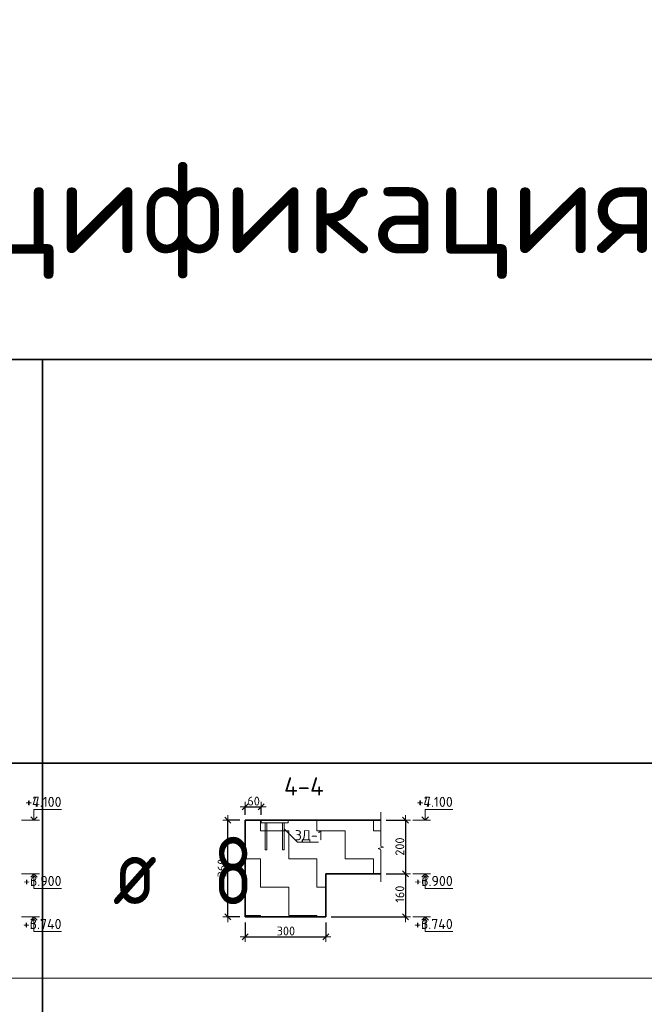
# Model space of a CAD drawing. Header units: metres. Extents: x -38 to 99, y -15 to 21.
# Tile 86 of 88: x 75.34 to 77.66, y 12.37 to 16.04. Entities that reach past the tile are written whole.
import ezdxf

# ---------------------------------------------------------------- set-up
doc = ezdxf.new("R2010")
doc.units = ezdxf.units.M
doc.header["$PDMODE"] = 65
for name, color, linetype, lineweight in [('XR$3$Перекрытие_ Сборный элемент', 7, 'Continuous', 35), ('XR$3$Размерная линия_ общее', 7, 'Continuous', 13), ('XR$3$Текст_ общее_1', 7, 'Continuous', 13), ('XR$5$Перекрытие_ Сборный элемент', 7, 'Continuous', 35), ('XR$5$Размерная линия_ общее', 7, 'Continuous', 13), ('XR$5$Текст_ общее_1', 7, 'Continuous', 13)]:
    doc.layers.add(name, color=color, linetype=linetype, lineweight=lineweight)
doc.styles.add('ISOCPEUR', font='txt')
doc.dimstyles.new('DIMSTYLE_11', dxfattribs={"dimtxt": 0.033, "dimasz": 0.0375, "dimexe": 0, "dimexo": 0, "dimgap": 0.0165, "dimtad": 2, "dimdec": 0, "dimlfac": 1000, "dimrnd": 1, "dimzin": 12, "dimdsep": 46, "dimtxsty": 'ISOCPEUR', "dimblk1": 'ALL_ML_STRICH', "dimblk2": 'ALL_ML_STRICH', "dimsah": 1, "dimcen": 0, "dimclrd": 7, "dimclre": 256, "dimclrt": 7, "dimadec": 0, "dimazin": 0, "dimtfac": 1, "dimtdec": 0, "dimtix": 1, "dimtmove": 2, "dimatfit": 3, "dimfxl": 0, "dimtvp": 1.2, "dimtzin": 0, "dimlwd": 0, "dimlwe": -3, "dimarcsym": 0})
doc.dimstyles.new('DIMSTYLE_8', dxfattribs={"dimtxt": 0.033, "dimasz": 0.0375, "dimexe": 0, "dimexo": 0, "dimgap": 0.0165, "dimtad": 2, "dimdec": 0, "dimlfac": 1000, "dimrnd": 1, "dimzin": 12, "dimdsep": 46, "dimtxsty": 'ISOCPEUR', "dimblk1": 'ALL_ML_STRICH', "dimblk2": 'ALL_ML_STRICH', "dimsah": 1, "dimcen": 0, "dimclrd": 7, "dimclre": 256, "dimclrt": 7, "dimadec": 0, "dimazin": 0, "dimtfac": 1, "dimtdec": 0, "dimtix": 1, "dimtmove": 2, "dimatfit": 3, "dimfxl": 0, "dimtzin": 0, "dimlwd": 0, "dimlwe": -3, "dimarcsym": 0})
pattern_1 = [(0, (0.21, 0.21), (0.105, 0.105), [0.105, -0.105]), (90, (0.21, 0.21), (-0.105, 0.105), [0.105, -0.105])]

# ---------------------------------------------------------------- blocks, each defined once
blk = doc.blocks.new('ЭЛЕМЕНТ_УЗОРА_5')
at = {"color": 7, "linetype": 'Continuous', "lineweight": 13, "transparency": 33554687}
blk.add_line((76.6772, 12.8295), (76.6772, 12.8295), dxfattribs=at)
blk.add_lwpolyline([(76.6772, 13.0895), (76.6772, 12.9623), (76.6872, 12.9587), (76.6672, 12.9538), (76.6772, 12.9496), (76.6772, 12.8295)], dxfattribs=at)
blk = doc.blocks.new('СЛОЖНЫЙ_ОБЪЕКТ_6')
at = {"color": 7, "linetype": 'Continuous', "lineweight": 13, "transparency": 33554687}
blk.add_line((75.4084, 13.0595), (75.3417, 13.0595), dxfattribs=at)
at = {"color": 7, "linetype": 'Continuous', "lineweight": 35, "transparency": 33554687}
blk.add_lwpolyline([(75.3763, 13.0716), (75.3884, 13.0595), (75.4005, 13.0716)], dxfattribs=at)
at = {"color": 7, "linetype": 'Continuous', "lineweight": 13, "transparency": 33554687}
blk.add_lwpolyline([(75.3884, 13.0595), (75.3884, 13.0995), (75.4907, 13.0995)], dxfattribs=at)
blk = doc.blocks.new('СЛОЖНЫЙ_ОБЪЕКТ_7')
at = {"color": 7, "linetype": 'Continuous', "lineweight": 13, "transparency": 33554687}
blk.add_line((75.4084, 12.8595), (75.3417, 12.8595), dxfattribs=at)
at = {"color": 7, "linetype": 'Continuous', "lineweight": 35, "transparency": 33554687}
blk.add_lwpolyline([(75.3763, 12.8474), (75.3884, 12.8595), (75.4005, 12.8474)], dxfattribs=at)
at = {"color": 7, "linetype": 'Continuous', "lineweight": 13, "transparency": 33554687}
blk.add_lwpolyline([(75.3884, 12.8595), (75.3884, 12.8055), (75.4907, 12.8055)], dxfattribs=at)
blk = doc.blocks.new('СЛОЖНЫЙ_ОБЪЕКТ_8')
at = {"color": 7, "linetype": 'Continuous', "lineweight": 13, "transparency": 33554687}
blk.add_line((75.4084, 12.6995), (75.3417, 12.6995), dxfattribs=at)
at = {"color": 7, "linetype": 'Continuous', "lineweight": 35, "transparency": 33554687}
blk.add_lwpolyline([(75.3763, 12.6874), (75.3884, 12.6995), (75.4005, 12.6874)], dxfattribs=at)
at = {"color": 7, "linetype": 'Continuous', "lineweight": 13, "transparency": 33554687}
blk.add_lwpolyline([(75.3884, 12.6995), (75.3884, 12.6455), (75.4907, 12.6455)], dxfattribs=at)
blk = doc.blocks.new('СЛОЖНЫЙ_ОБЪЕКТ_9')
at = {"color": 7, "linetype": 'Continuous', "lineweight": 13, "transparency": 33554687}
blk.add_line((76.8625, 13.0595), (76.7959, 13.0595), dxfattribs=at)
at = {"color": 7, "linetype": 'Continuous', "lineweight": 35, "transparency": 33554687}
blk.add_lwpolyline([(76.8304, 13.0716), (76.8425, 13.0595), (76.8546, 13.0716)], dxfattribs=at)
at = {"color": 7, "linetype": 'Continuous', "lineweight": 13, "transparency": 33554687}
blk.add_lwpolyline([(76.8425, 13.0595), (76.8425, 13.0995), (76.9449, 13.0995)], dxfattribs=at)
blk = doc.blocks.new('СЛОЖНЫЙ_ОБЪЕКТ_10')
at = {"color": 7, "linetype": 'Continuous', "lineweight": 13, "transparency": 33554687}
blk.add_line((76.8625, 12.8595), (76.7959, 12.8595), dxfattribs=at)
at = {"color": 7, "linetype": 'Continuous', "lineweight": 35, "transparency": 33554687}
blk.add_lwpolyline([(76.8304, 12.8474), (76.8425, 12.8595), (76.8546, 12.8474)], dxfattribs=at)
at = {"color": 7, "linetype": 'Continuous', "lineweight": 13, "transparency": 33554687}
blk.add_lwpolyline([(76.8425, 12.8595), (76.8425, 12.8055), (76.9449, 12.8055)], dxfattribs=at)
blk = doc.blocks.new('СЛОЖНЫЙ_ОБЪЕКТ_11')
at = {"color": 7, "linetype": 'Continuous', "lineweight": 13, "transparency": 33554687}
blk.add_line((76.8625, 12.6995), (76.7959, 12.6995), dxfattribs=at)
at = {"color": 7, "linetype": 'Continuous', "lineweight": 35, "transparency": 33554687}
blk.add_lwpolyline([(76.8304, 12.6874), (76.8425, 12.6995), (76.8546, 12.6874)], dxfattribs=at)
at = {"color": 7, "linetype": 'Continuous', "lineweight": 13, "transparency": 33554687}
blk.add_lwpolyline([(76.8425, 12.6995), (76.8425, 12.6455), (76.9449, 12.6455)], dxfattribs=at)
blk = doc.blocks.new('ALL_ML_STRICH')
at = {"color": 0, "linetype": 'ByBlock', "lineweight": -2}
for p, q in [((-1, 0), (0.5, 0)), ((-0.3, -0.3), (0.3, 0.3)), ((0, -0.5), (0, 0.5))]:
    blk.add_line(p, q, dxfattribs=at)
blk = doc.blocks.new('*D109')
at = {"layer": 'DEFPOINTS', "color": 7, "linetype": 'Continuous', "lineweight": 13, "transparency": 33554687}
for p in [(76.6772, 13.0595), (76.7696, 13.0595), (76.6772, 12.8595)]:
    blk.add_point(p, dxfattribs=at)
at = {"layer": 'XR$3$Размерная линия_ общее', "color": 253, "linetype": 'Continuous', "lineweight": -2, "true_color": 0xa0a0a0, "transparency": 33554687}
for p, q in [((76.6972, 13.0595), (76.7696, 13.0595)), ((76.6972, 12.8595), (76.7696, 12.8595))]:
    blk.add_line(p, q, dxfattribs=at)
at = {"layer": 'XR$3$Размерная линия_ общее', "color": 7, "linetype": 'Continuous', "lineweight": -2, "transparency": 33554687}
blk.add_line((76.7696, 13.0595), (76.7696, 12.8595), dxfattribs=at)
at = {"layer": 'XR$3$Размерная линия_ общее', "color": 7, "linetype": 'Continuous', "lineweight": 13, "transparency": 33554687, "xscale": 0.0375, "yscale": 0.0375, "zscale": 0.0375}
for p, rotation in [((76.7696, 13.0595), 90), ((76.7696, 12.8595), 270)]:
    blk.add_blockref('ALL_ML_STRICH', p, dxfattribs=dict(at, rotation=rotation))
at = {"layer": 'XR$3$Размерная линия_ общее', "color": 7, "linetype": 'Continuous', "lineweight": 13, "transparency": 33554687, "insert": (76.7481, 12.9611), "char_height": 0.033, "width": 0.099, "attachment_point": 5, "rotation": 90, "style": 'ISOCPEUR'}
blk.add_mtext('\\A1;{200}', dxfattribs=at)
blk = doc.blocks.new('*D110')
at = {"layer": 'DEFPOINTS', "color": 7, "linetype": 'Continuous', "lineweight": 13, "transparency": 33554687}
for p in [(76.6772, 12.8595), (76.7696, 12.8595), (76.473, 12.6995)]:
    blk.add_point(p, dxfattribs=at)
at = {"layer": 'XR$3$Размерная линия_ общее', "color": 253, "linetype": 'Continuous', "lineweight": -2, "true_color": 0xa0a0a0, "transparency": 33554687}
for p, q in [((76.6972, 12.8595), (76.7696, 12.8595)), ((76.493, 12.6995), (76.7696, 12.6995))]:
    blk.add_line(p, q, dxfattribs=at)
at = {"layer": 'XR$3$Размерная линия_ общее', "color": 7, "linetype": 'Continuous', "lineweight": -2, "transparency": 33554687}
blk.add_line((76.7696, 12.8595), (76.7696, 12.6995), dxfattribs=at)
at = {"layer": 'XR$3$Размерная линия_ общее', "color": 7, "linetype": 'Continuous', "lineweight": 13, "transparency": 33554687, "xscale": 0.0375, "yscale": 0.0375, "zscale": 0.0375}
for p, rotation in [((76.7696, 12.8595), 90), ((76.7696, 12.6995), 270)]:
    blk.add_blockref('ALL_ML_STRICH', p, dxfattribs=dict(at, rotation=rotation))
at = {"layer": 'XR$3$Размерная линия_ общее', "color": 7, "linetype": 'Continuous', "lineweight": 13, "transparency": 33554687, "insert": (76.7481, 12.7844), "char_height": 0.033, "width": 0.099, "attachment_point": 5, "rotation": 90, "style": 'ISOCPEUR'}
blk.add_mtext('\\A1;{160}', dxfattribs=at)
blk = doc.blocks.new('*D111')
at = {"layer": 'DEFPOINTS', "color": 7, "linetype": 'Continuous', "lineweight": 13, "transparency": 33554687}
for p in [(76.173, 13.0595), (76.109, 12.6995), (76.173, 12.6995)]:
    blk.add_point(p, dxfattribs=at)
at = {"layer": 'XR$3$Размерная линия_ общее', "color": 253, "linetype": 'Continuous', "lineweight": -2, "true_color": 0xa0a0a0, "transparency": 33554687}
for p, q in [((76.153, 13.0595), (76.109, 13.0595)), ((76.153, 12.6995), (76.109, 12.6995))]:
    blk.add_line(p, q, dxfattribs=at)
at = {"layer": 'XR$3$Размерная линия_ общее', "color": 7, "linetype": 'Continuous', "lineweight": -2, "transparency": 33554687}
blk.add_line((76.109, 12.6995), (76.109, 13.0595), dxfattribs=at)
at = {"layer": 'XR$3$Размерная линия_ общее', "color": 7, "linetype": 'Continuous', "lineweight": 13, "transparency": 33554687, "xscale": 0.0375, "yscale": 0.0375, "zscale": 0.0375}
for p, rotation in [((76.109, 13.0595), 90), ((76.109, 12.6995), 270)]:
    blk.add_blockref('ALL_ML_STRICH', p, dxfattribs=dict(at, rotation=rotation))
at = {"layer": 'XR$3$Размерная линия_ общее', "color": 7, "linetype": 'Continuous', "lineweight": 13, "transparency": 33554687, "insert": (76.0875, 12.8811), "char_height": 0.033, "width": 0.099, "attachment_point": 5, "rotation": 90, "style": 'ISOCPEUR'}
blk.add_mtext('\\A1;{360}', dxfattribs=at)
blk = doc.blocks.new('*D112')
at = {"layer": 'DEFPOINTS', "color": 7, "linetype": 'Continuous', "lineweight": 13, "transparency": 33554687}
for p in [(76.173, 12.6995), (76.473, 12.6995), (76.173, 12.6258)]:
    blk.add_point(p, dxfattribs=at)
at = {"layer": 'XR$3$Размерная линия_ общее', "color": 253, "linetype": 'Continuous', "lineweight": -2, "true_color": 0xa0a0a0, "transparency": 33554687}
for p, q in [((76.173, 12.6795), (76.173, 12.6258)), ((76.473, 12.6795), (76.473, 12.6258))]:
    blk.add_line(p, q, dxfattribs=at)
at = {"layer": 'XR$3$Размерная линия_ общее', "color": 7, "linetype": 'Continuous', "lineweight": -2, "transparency": 33554687}
blk.add_line((76.173, 12.6258), (76.473, 12.6258), dxfattribs=at)
at = {"layer": 'XR$3$Размерная линия_ общее', "color": 7, "linetype": 'Continuous', "lineweight": 13, "transparency": 33554687, "xscale": 0.0375, "yscale": 0.0375, "zscale": 0.0375, "rotation": 180}
blk.add_blockref('ALL_ML_STRICH', (76.173, 12.6258), dxfattribs=at)
at = {"layer": 'XR$3$Размерная линия_ общее', "color": 7, "linetype": 'Continuous', "lineweight": 13, "transparency": 33554687, "xscale": 0.0375, "yscale": 0.0375, "zscale": 0.0375}
blk.add_blockref('ALL_ML_STRICH', (76.473, 12.6258), dxfattribs=at)
at = {"layer": 'XR$3$Размерная линия_ общее', "color": 7, "linetype": 'Continuous', "lineweight": 13, "transparency": 33554687, "insert": (76.3247, 12.6473), "char_height": 0.033, "width": 0.099, "attachment_point": 5, "style": 'ISOCPEUR'}
blk.add_mtext('\\A1;{300}', dxfattribs=at)
blk = doc.blocks.new('СЛОЖНЫЙ_ОБЪЕКТ_39')
at = {"layer": 'XR$3$Перекрытие_ Сборный элемент', "color": 7, "linetype": 'Continuous', "lineweight": 13, "transparency": 33554687}
for points in [[(76.333, 13.0495), (76.233, 13.0495), (76.233, 13.0595), (76.333, 13.0595), (76.333, 13.0495)], [(76.248, 13.0495), (76.254, 13.0495), (76.254, 12.9495), (76.248, 12.9495), (76.248, 13.0495)], [(76.318, 13.0495), (76.312, 13.0495), (76.312, 12.9495), (76.318, 12.9495), (76.318, 13.0495)]]:
    blk.add_lwpolyline(points, close=True, dxfattribs=at)
blk = doc.blocks.new('*D229')
at = {"layer": 'DEFPOINTS', "color": 7, "linetype": 'Continuous', "lineweight": 13, "transparency": 33554687}
for p in [(76.173, 13.1087), (76.173, 13.0595), (76.233, 13.0595)]:
    blk.add_point(p, dxfattribs=at)
at = {"layer": 'XR$3$Размерная линия_ общее', "color": 253, "linetype": 'Continuous', "lineweight": -2, "true_color": 0xa0a0a0, "transparency": 33554687}
for p, q in [((76.173, 13.0795), (76.173, 13.1087)), ((76.233, 13.0795), (76.233, 13.1087))]:
    blk.add_line(p, q, dxfattribs=at)
at = {"layer": 'XR$3$Размерная линия_ общее', "color": 7, "linetype": 'Continuous', "lineweight": -2, "transparency": 33554687}
blk.add_line((76.173, 13.1087), (76.233, 13.1087), dxfattribs=at)
at = {"layer": 'XR$3$Размерная линия_ общее', "color": 7, "linetype": 'Continuous', "lineweight": 13, "transparency": 33554687, "xscale": 0.0375, "yscale": 0.0375, "zscale": 0.0375, "rotation": 180}
blk.add_blockref('ALL_ML_STRICH', (76.173, 13.1087), dxfattribs=at)
at = {"layer": 'XR$3$Размерная линия_ общее', "color": 7, "linetype": 'Continuous', "lineweight": 13, "transparency": 33554687, "xscale": 0.0375, "yscale": 0.0375, "zscale": 0.0375}
blk.add_blockref('ALL_ML_STRICH', (76.233, 13.1087), dxfattribs=at)
at = {"layer": 'XR$3$Размерная линия_ общее', "color": 7, "linetype": 'Continuous', "lineweight": 13, "transparency": 33554687, "insert": (76.2047, 13.1302), "char_height": 0.033, "width": 0.066, "attachment_point": 5, "style": 'ISOCPEUR'}
blk.add_mtext('\\A1;{60}', dxfattribs=at)
blk = doc.blocks.new('СЛОЖНЫЙ_ОБЪЕКТ_61')
at = {"color": 7, "linetype": 'Continuous', "lineweight": 13, "transparency": 33554687}
blk.add_line((75.4084, 13.0595), (75.3417, 13.0595), dxfattribs=at)
at = {"color": 7, "linetype": 'Continuous', "lineweight": 35, "transparency": 33554687}
blk.add_lwpolyline([(75.3763, 13.0716), (75.3884, 13.0595), (75.4005, 13.0716)], dxfattribs=at)
at = {"color": 7, "linetype": 'Continuous', "lineweight": 13, "transparency": 33554687}
blk.add_lwpolyline([(75.3884, 13.0595), (75.3884, 13.0995), (75.4907, 13.0995)], dxfattribs=at)
blk = doc.blocks.new('СЛОЖНЫЙ_ОБЪЕКТ_62')
at = {"color": 7, "linetype": 'Continuous', "lineweight": 13, "transparency": 33554687}
blk.add_line((75.4084, 12.8595), (75.3417, 12.8595), dxfattribs=at)
at = {"color": 7, "linetype": 'Continuous', "lineweight": 35, "transparency": 33554687}
blk.add_lwpolyline([(75.3763, 12.8474), (75.3884, 12.8595), (75.4005, 12.8474)], dxfattribs=at)
at = {"color": 7, "linetype": 'Continuous', "lineweight": 13, "transparency": 33554687}
blk.add_lwpolyline([(75.3884, 12.8595), (75.3884, 12.8055), (75.4907, 12.8055)], dxfattribs=at)
blk = doc.blocks.new('СЛОЖНЫЙ_ОБЪЕКТ_63')
at = {"color": 7, "linetype": 'Continuous', "lineweight": 13, "transparency": 33554687}
blk.add_line((75.4084, 12.6995), (75.3417, 12.6995), dxfattribs=at)
at = {"color": 7, "linetype": 'Continuous', "lineweight": 35, "transparency": 33554687}
blk.add_lwpolyline([(75.3763, 12.6874), (75.3884, 12.6995), (75.4005, 12.6874)], dxfattribs=at)
at = {"color": 7, "linetype": 'Continuous', "lineweight": 13, "transparency": 33554687}
blk.add_lwpolyline([(75.3884, 12.6995), (75.3884, 12.6455), (75.4907, 12.6455)], dxfattribs=at)
blk = doc.blocks.new('СЛОЖНЫЙ_ОБЪЕКТ_64')
at = {"color": 7, "linetype": 'Continuous', "lineweight": 13, "transparency": 33554687}
blk.add_line((76.8625, 13.0595), (76.7959, 13.0595), dxfattribs=at)
at = {"color": 7, "linetype": 'Continuous', "lineweight": 35, "transparency": 33554687}
blk.add_lwpolyline([(76.8304, 13.0716), (76.8425, 13.0595), (76.8546, 13.0716)], dxfattribs=at)
at = {"color": 7, "linetype": 'Continuous', "lineweight": 13, "transparency": 33554687}
blk.add_lwpolyline([(76.8425, 13.0595), (76.8425, 13.0995), (76.9449, 13.0995)], dxfattribs=at)
blk = doc.blocks.new('СЛОЖНЫЙ_ОБЪЕКТ_65')
at = {"color": 7, "linetype": 'Continuous', "lineweight": 13, "transparency": 33554687}
blk.add_line((76.8625, 12.8595), (76.7959, 12.8595), dxfattribs=at)
at = {"color": 7, "linetype": 'Continuous', "lineweight": 35, "transparency": 33554687}
blk.add_lwpolyline([(76.8304, 12.8474), (76.8425, 12.8595), (76.8546, 12.8474)], dxfattribs=at)
at = {"color": 7, "linetype": 'Continuous', "lineweight": 13, "transparency": 33554687}
blk.add_lwpolyline([(76.8425, 12.8595), (76.8425, 12.8055), (76.9449, 12.8055)], dxfattribs=at)
blk = doc.blocks.new('СЛОЖНЫЙ_ОБЪЕКТ_66')
at = {"color": 7, "linetype": 'Continuous', "lineweight": 13, "transparency": 33554687}
blk.add_line((76.8625, 12.6995), (76.7959, 12.6995), dxfattribs=at)
at = {"color": 7, "linetype": 'Continuous', "lineweight": 35, "transparency": 33554687}
blk.add_lwpolyline([(76.8304, 12.6874), (76.8425, 12.6995), (76.8546, 12.6874)], dxfattribs=at)
at = {"color": 7, "linetype": 'Continuous', "lineweight": 13, "transparency": 33554687}
blk.add_lwpolyline([(76.8425, 12.6995), (76.8425, 12.6455), (76.9449, 12.6455)], dxfattribs=at)
blk = doc.blocks.new('ЭЛЕМЕНТ_УЗОРА_25')
at = {"color": 7, "linetype": 'Continuous', "lineweight": 13, "transparency": 33554687}
blk.add_line((76.6772, 12.8295), (76.6772, 12.8295), dxfattribs=at)
blk.add_lwpolyline([(76.6772, 13.0895), (76.6772, 12.9623), (76.6872, 12.9587), (76.6672, 12.9538), (76.6772, 12.9496), (76.6772, 12.8295)], dxfattribs=at)
blk = doc.blocks.new('*D482')
at = {"layer": 'DEFPOINTS', "color": 7, "linetype": 'Continuous', "lineweight": 13, "transparency": 33554687}
for p in [(76.6772, 13.0595), (76.7696, 13.0595), (76.6772, 12.8595)]:
    blk.add_point(p, dxfattribs=at)
at = {"layer": 'XR$5$Размерная линия_ общее', "color": 253, "linetype": 'Continuous', "lineweight": -2, "true_color": 0xa0a0a0, "transparency": 33554687}
for p, q in [((76.6972, 13.0595), (76.7696, 13.0595)), ((76.6972, 12.8595), (76.7696, 12.8595))]:
    blk.add_line(p, q, dxfattribs=at)
at = {"layer": 'XR$5$Размерная линия_ общее', "color": 7, "linetype": 'Continuous', "lineweight": -2, "transparency": 33554687}
blk.add_line((76.7696, 13.0595), (76.7696, 12.8595), dxfattribs=at)
at = {"layer": 'XR$5$Размерная линия_ общее', "color": 7, "linetype": 'Continuous', "lineweight": 13, "transparency": 33554687, "xscale": 0.0375, "yscale": 0.0375, "zscale": 0.0375}
for p, rotation in [((76.7696, 13.0595), 90), ((76.7696, 12.8595), 270)]:
    blk.add_blockref('ALL_ML_STRICH', p, dxfattribs=dict(at, rotation=rotation))
at = {"layer": 'XR$5$Размерная линия_ общее', "color": 7, "linetype": 'Continuous', "lineweight": 13, "transparency": 33554687, "insert": (76.7481, 12.9611), "char_height": 0.033, "width": 0.099, "attachment_point": 5, "rotation": 90, "style": 'ISOCPEUR'}
blk.add_mtext('\\A1;{200}', dxfattribs=at)
blk = doc.blocks.new('*D483')
at = {"layer": 'DEFPOINTS', "color": 7, "linetype": 'Continuous', "lineweight": 13, "transparency": 33554687}
for p in [(76.6772, 12.8595), (76.7696, 12.8595), (76.473, 12.6995)]:
    blk.add_point(p, dxfattribs=at)
at = {"layer": 'XR$5$Размерная линия_ общее', "color": 253, "linetype": 'Continuous', "lineweight": -2, "true_color": 0xa0a0a0, "transparency": 33554687}
for p, q in [((76.6972, 12.8595), (76.7696, 12.8595)), ((76.493, 12.6995), (76.7696, 12.6995))]:
    blk.add_line(p, q, dxfattribs=at)
at = {"layer": 'XR$5$Размерная линия_ общее', "color": 7, "linetype": 'Continuous', "lineweight": -2, "transparency": 33554687}
blk.add_line((76.7696, 12.8595), (76.7696, 12.6995), dxfattribs=at)
at = {"layer": 'XR$5$Размерная линия_ общее', "color": 7, "linetype": 'Continuous', "lineweight": 13, "transparency": 33554687, "xscale": 0.0375, "yscale": 0.0375, "zscale": 0.0375}
for p, rotation in [((76.7696, 12.8595), 90), ((76.7696, 12.6995), 270)]:
    blk.add_blockref('ALL_ML_STRICH', p, dxfattribs=dict(at, rotation=rotation))
at = {"layer": 'XR$5$Размерная линия_ общее', "color": 7, "linetype": 'Continuous', "lineweight": 13, "transparency": 33554687, "insert": (76.7481, 12.7844), "char_height": 0.033, "width": 0.099, "attachment_point": 5, "rotation": 90, "style": 'ISOCPEUR'}
blk.add_mtext('\\A1;{160}', dxfattribs=at)
blk = doc.blocks.new('*D484')
at = {"layer": 'DEFPOINTS', "color": 7, "linetype": 'Continuous', "lineweight": 13, "transparency": 33554687}
for p in [(76.173, 13.0595), (76.109, 12.6995), (76.173, 12.6995)]:
    blk.add_point(p, dxfattribs=at)
at = {"layer": 'XR$5$Размерная линия_ общее', "color": 253, "linetype": 'Continuous', "lineweight": -2, "true_color": 0xa0a0a0, "transparency": 33554687}
for p, q in [((76.153, 13.0595), (76.109, 13.0595)), ((76.153, 12.6995), (76.109, 12.6995))]:
    blk.add_line(p, q, dxfattribs=at)
at = {"layer": 'XR$5$Размерная линия_ общее', "color": 7, "linetype": 'Continuous', "lineweight": -2, "transparency": 33554687}
blk.add_line((76.109, 12.6995), (76.109, 13.0595), dxfattribs=at)
at = {"layer": 'XR$5$Размерная линия_ общее', "color": 7, "linetype": 'Continuous', "lineweight": 13, "transparency": 33554687, "xscale": 0.0375, "yscale": 0.0375, "zscale": 0.0375}
for p, rotation in [((76.109, 13.0595), 90), ((76.109, 12.6995), 270)]:
    blk.add_blockref('ALL_ML_STRICH', p, dxfattribs=dict(at, rotation=rotation))
at = {"layer": 'XR$5$Размерная линия_ общее', "color": 7, "linetype": 'Continuous', "lineweight": 13, "transparency": 33554687, "insert": (76.0875, 12.8811), "char_height": 0.033, "width": 0.099, "attachment_point": 5, "rotation": 90, "style": 'ISOCPEUR'}
blk.add_mtext('\\A1;{360}', dxfattribs=at)
blk = doc.blocks.new('*D485')
at = {"layer": 'DEFPOINTS', "color": 7, "linetype": 'Continuous', "lineweight": 13, "transparency": 33554687}
for p in [(76.173, 12.6995), (76.473, 12.6995), (76.173, 12.6258)]:
    blk.add_point(p, dxfattribs=at)
at = {"layer": 'XR$5$Размерная линия_ общее', "color": 253, "linetype": 'Continuous', "lineweight": -2, "true_color": 0xa0a0a0, "transparency": 33554687}
for p, q in [((76.173, 12.6795), (76.173, 12.6258)), ((76.473, 12.6795), (76.473, 12.6258))]:
    blk.add_line(p, q, dxfattribs=at)
at = {"layer": 'XR$5$Размерная линия_ общее', "color": 7, "linetype": 'Continuous', "lineweight": -2, "transparency": 33554687}
blk.add_line((76.173, 12.6258), (76.473, 12.6258), dxfattribs=at)
at = {"layer": 'XR$5$Размерная линия_ общее', "color": 7, "linetype": 'Continuous', "lineweight": 13, "transparency": 33554687, "xscale": 0.0375, "yscale": 0.0375, "zscale": 0.0375, "rotation": 180}
blk.add_blockref('ALL_ML_STRICH', (76.173, 12.6258), dxfattribs=at)
at = {"layer": 'XR$5$Размерная линия_ общее', "color": 7, "linetype": 'Continuous', "lineweight": 13, "transparency": 33554687, "xscale": 0.0375, "yscale": 0.0375, "zscale": 0.0375}
blk.add_blockref('ALL_ML_STRICH', (76.473, 12.6258), dxfattribs=at)
at = {"layer": 'XR$5$Размерная линия_ общее', "color": 7, "linetype": 'Continuous', "lineweight": 13, "transparency": 33554687, "insert": (76.3247, 12.6473), "char_height": 0.033, "width": 0.099, "attachment_point": 5, "style": 'ISOCPEUR'}
blk.add_mtext('\\A1;{300}', dxfattribs=at)
blk = doc.blocks.new('СЛОЖНЫЙ_ОБЪЕКТ_78')
at = {"layer": 'XR$5$Перекрытие_ Сборный элемент', "color": 7, "linetype": 'Continuous', "lineweight": 13, "transparency": 33554687}
for points in [[(76.333, 13.0495), (76.233, 13.0495), (76.233, 13.0595), (76.333, 13.0595), (76.333, 13.0495)], [(76.248, 13.0495), (76.254, 13.0495), (76.254, 12.9495), (76.248, 12.9495), (76.248, 13.0495)], [(76.318, 13.0495), (76.312, 13.0495), (76.312, 12.9495), (76.318, 12.9495), (76.318, 13.0495)]]:
    blk.add_lwpolyline(points, close=True, dxfattribs=at)
blk = doc.blocks.new('*D492')
at = {"layer": 'DEFPOINTS', "color": 7, "linetype": 'Continuous', "lineweight": 13, "transparency": 33554687}
for p in [(76.173, 13.1087), (76.173, 13.0595), (76.233, 13.0595)]:
    blk.add_point(p, dxfattribs=at)
at = {"layer": 'XR$5$Размерная линия_ общее', "color": 253, "linetype": 'Continuous', "lineweight": -2, "true_color": 0xa0a0a0, "transparency": 33554687}
for p, q in [((76.173, 13.0795), (76.173, 13.1087)), ((76.233, 13.0795), (76.233, 13.1087))]:
    blk.add_line(p, q, dxfattribs=at)
at = {"layer": 'XR$5$Размерная линия_ общее', "color": 7, "linetype": 'Continuous', "lineweight": -2, "transparency": 33554687}
blk.add_line((76.173, 13.1087), (76.233, 13.1087), dxfattribs=at)
at = {"layer": 'XR$5$Размерная линия_ общее', "color": 7, "linetype": 'Continuous', "lineweight": 13, "transparency": 33554687, "xscale": 0.0375, "yscale": 0.0375, "zscale": 0.0375, "rotation": 180}
blk.add_blockref('ALL_ML_STRICH', (76.173, 13.1087), dxfattribs=at)
at = {"layer": 'XR$5$Размерная линия_ общее', "color": 7, "linetype": 'Continuous', "lineweight": 13, "transparency": 33554687, "xscale": 0.0375, "yscale": 0.0375, "zscale": 0.0375}
blk.add_blockref('ALL_ML_STRICH', (76.233, 13.1087), dxfattribs=at)
at = {"layer": 'XR$5$Размерная линия_ общее', "color": 7, "linetype": 'Continuous', "lineweight": 13, "transparency": 33554687, "insert": (76.2047, 13.1302), "char_height": 0.033, "width": 0.066, "attachment_point": 5, "style": 'ISOCPEUR'}
blk.add_mtext('\\A1;{60}', dxfattribs=at)

msp = doc.modelspace()

# ---------------------------------------------------------------- hatches: boundary and pattern name
at = {"linetype": 'Continuous', "lineweight": 13, "transparency": 33554687}
h = msp.add_hatch(dxfattribs=at)
h.set_pattern_fill('____', scale=0.105, style=0, pattern_type=2)
h.set_pattern_definition(pattern_1)
h.paths.add_polyline_path([(76.173, 13.0595), (76.173, 12.6995), (76.473, 12.6995), (76.473, 12.8595), (76.6772, 12.8595), (76.6772, 13.0595)], flags=0)
h = msp.add_hatch(dxfattribs=at)
h.set_pattern_fill('____', scale=0.105, style=0, pattern_type=2)
h.set_pattern_definition(pattern_1)
h.paths.add_polyline_path([(76.173, 13.0595), (76.173, 12.6995), (76.473, 12.6995), (76.473, 12.8595), (76.6772, 12.8595), (76.6772, 13.0595)], flags=0)

# ---------------------------------------------------------------- linework, layer by layer
at = {"color": 7, "linetype": 'Continuous', "lineweight": 35, "transparency": 33554687}
for p, q in [((86.4198, 14.7717), (67.9198, 14.7717)), ((75.4198, 14.7717), (75.4198, 13.2717)), ((86.4198, 13.2717), (67.9198, 13.2717)), ((75.4198, 13.2717), (75.4198, 12.4717)), ((76.173, 13.0595), (76.173, 12.8595)), ((76.6772, 13.0595), (76.173, 13.0595)), ((76.173, 13.0595), (76.173, 12.8595)), ((76.6772, 13.0595), (76.173, 13.0595)), ((76.173, 12.8595), (76.173, 12.6995)), ((76.173, 12.8595), (76.173, 12.6995)), ((76.473, 12.6995), (76.473, 12.8595)), ((76.473, 12.8595), (76.6772, 12.8595)), ((76.473, 12.6995), (76.473, 12.8595)), ((76.473, 12.8595), (76.6772, 12.8595)), ((76.173, 12.6995), (76.473, 12.6995)), ((76.173, 12.6995), (76.473, 12.6995)), ((75.4198, 12.4717), (75.4198, 11.6717))]:
    msp.add_line(p, q, dxfattribs=at)
at = {"color": 7, "linetype": 'Continuous', "lineweight": 13, "transparency": 33554687}
msp.add_line((86.4198, 12.4717), (67.9198, 12.4717), dxfattribs=at)
msp.add_lwpolyline([(76.318, 13.0273), (76.3675, 12.9778), (76.4454, 12.9778)], dxfattribs=at)
msp.add_lwpolyline([(76.318, 13.0273), (76.3675, 12.9778), (76.4454, 12.9778)], dxfattribs=at)

# ---------------------------------------------------------------- block references
at = {"color": 7, "linetype": 'Continuous', "lineweight": 35, "transparency": 33554687}
for name in ['СЛОЖНЫЙ_ОБЪЕКТ_6', 'СЛОЖНЫЙ_ОБЪЕКТ_61', 'СЛОЖНЫЙ_ОБЪЕКТ_9', 'СЛОЖНЫЙ_ОБЪЕКТ_64', 'СЛОЖНЫЙ_ОБЪЕКТ_7', 'СЛОЖНЫЙ_ОБЪЕКТ_62', 'СЛОЖНЫЙ_ОБЪЕКТ_10', 'СЛОЖНЫЙ_ОБЪЕКТ_65', 'СЛОЖНЫЙ_ОБЪЕКТ_8', 'СЛОЖНЫЙ_ОБЪЕКТ_63', 'СЛОЖНЫЙ_ОБЪЕКТ_11', 'СЛОЖНЫЙ_ОБЪЕКТ_66']:
    msp.add_blockref(name, (0, 0), dxfattribs=at)
at = {"color": 7, "linetype": 'Continuous', "lineweight": 13, "transparency": 33554687}
for name in ['ЭЛЕМЕНТ_УЗОРА_5', 'ЭЛЕМЕНТ_УЗОРА_25']:
    msp.add_blockref(name, (0, 0), dxfattribs=at)
at = {"layer": 'XR$3$Перекрытие_ Сборный элемент', "color": 7, "linetype": 'Continuous', "lineweight": 13, "transparency": 33554687}
msp.add_blockref('СЛОЖНЫЙ_ОБЪЕКТ_39', (0, 0), dxfattribs=at)
at = {"layer": 'XR$5$Перекрытие_ Сборный элемент', "color": 7, "linetype": 'Continuous', "lineweight": 13, "transparency": 33554687}
msp.add_blockref('СЛОЖНЫЙ_ОБЪЕКТ_78', (0, 0), dxfattribs=at)

# ---------------------------------------------------------------- texts
at = {"color": 7, "linetype": 'Continuous', "lineweight": 35, "transparency": 33554687, "attachment_point": 7, "style": 'ISOCPEUR'}
for s, insert, char_height, width in [('\\W0.99;Спецификация стержней', (74.4748, 15.0717), 0.35, 5.559674), ('\\W0.78;8', (76.055, 12.7467), 0.25, 0.272006), ('\\W0.82;ø', (75.6817, 12.7467), 0.25, 0.327205)]:
    msp.add_mtext(s, dxfattribs=dict(at, insert=insert, char_height=char_height, width=width))
at = {"color": 7, "linetype": 'Continuous', "lineweight": 50, "transparency": 33554687, "insert": (76.3915, 13.1849), "char_height": 0.0675, "width": 0.1863, "attachment_point": 5, "style": 'ISOCPEUR'}
msp.add_mtext('\\A1;{\\fISOCPEUR|i0|b0;\\H0.067500;\\W1.000000;\\C7;4-4}\\P', dxfattribs=at)
msp.add_mtext('\\A1;{\\fISOCPEUR|i0|b0;\\H0.067500;\\W1.000000;\\C7;4-4}\\P', dxfattribs=at)
at = {"color": 7, "linetype": 'Continuous', "lineweight": 13, "transparency": 33554687, "char_height": 0.0375, "attachment_point": 9, "style": 'ISOCPEUR'}
for s, insert, width in [('\\A1;{\\fISOCPEUR|i0|b0;\\H0.037500;\\W1.000000;\\C7;+4.100}\\P', (75.4907, 13.1087), 0.155671), ('\\A1;{\\fISOCPEUR|i0|b0;\\H0.037500;\\W1.000000;\\C7;+7.100}\\P', (75.4907, 13.1087), 0.151875), ('\\A1;{\\fISOCPEUR|i0|b0;\\H0.037500;\\W1.000000;\\C7;+4.100}\\P', (76.9449, 13.1087), 0.155671), ('\\A1;{\\fISOCPEUR|i0|b0;\\H0.037500;\\W1.000000;\\C7;+7.100}\\P', (76.9449, 13.1087), 0.151875), ('\\A1;{\\fISOCPEUR|i0|b0;\\H0.037500;\\W1.000000;\\C7;+3.900}\\P', (75.4907, 12.8147), 0.160312), ('\\A1;{\\fISOCPEUR|i0|b0;\\H0.037500;\\W1.000000;\\C7;+6.900}\\P', (75.4907, 12.8147), 0.160312), ('\\A1;{\\fISOCPEUR|i0|b0;\\H0.037500;\\W1.000000;\\C7;+3.900}\\P', (76.9449, 12.8147), 0.160312), ('\\A1;{\\fISOCPEUR|i0|b0;\\H0.037500;\\W1.000000;\\C7;+6.900}\\P', (76.9449, 12.8147), 0.160312), ('\\A1;{\\fISOCPEUR|i0|b0;\\H0.037500;\\W1.000000;\\C7;+3.740}\\P', (75.4907, 12.6547), 0.164085), ('\\A1;{\\fISOCPEUR|i0|b0;\\H0.037500;\\W1.000000;\\C7;+6.740}\\P', (75.4907, 12.6547), 0.164085), ('\\A1;{\\fISOCPEUR|i0|b0;\\H0.037500;\\W1.000000;\\C7;+3.740}\\P', (76.9449, 12.6547), 0.164085), ('\\A1;{\\fISOCPEUR|i0|b0;\\H0.037500;\\W1.000000;\\C7;+6.740}\\P', (76.9449, 12.6547), 0.164085)]:
    msp.add_mtext(s, dxfattribs=dict(at, insert=insert, width=width))
at = {"layer": 'XR$3$Текст_ общее_1', "color": 7, "linetype": 'Continuous', "lineweight": 13, "transparency": 33554687, "insert": (76.4098, 12.9995), "char_height": 0.0375, "width": 0.123317, "attachment_point": 5, "style": 'ISOCPEUR'}
msp.add_mtext('\\A1;{\\fISOCPEUR|i0|b0;\\H0.037500;\\W1.000000;\\C7;ЗД-1}\\P', dxfattribs=at)
at = {"layer": 'XR$5$Текст_ общее_1', "color": 7, "linetype": 'Continuous', "lineweight": 13, "transparency": 33554687, "insert": (76.4098, 12.9995), "char_height": 0.0375, "width": 0.123317, "attachment_point": 5, "style": 'ISOCPEUR'}
msp.add_mtext('\\A1;{\\fISOCPEUR|i0|b0;\\H0.037500;\\W1.000000;\\C7;ЗД-1}\\P', dxfattribs=at)

# ---------------------------------------------------------------- dimensions: what is measured, and where the dimension line sits
at = {"layer": 'XR$3$Размерная линия_ общее', "color": 7, "linetype": 'Continuous', "lineweight": 13, "transparency": 33554687}
for base, p1, p2, dimstyle, picture, middle in [((76.233, 13.1087), (76.173, 13.0795), (76.233, 13.0795), 'DIMSTYLE_11', '*D229', (76.2047, 13.1302)), ((76.473, 12.6258), (76.173, 12.6795), (76.473, 12.6795), 'DIMSTYLE_8', '*D112', (76.3247, 12.6473))]:
    dim = msp.add_linear_dim(base=base, p1=p1, p2=p2, dimstyle=dimstyle, override={"dimpost": '<>', "dimclrd": 7, "dimclre": 253, "dimclrt": 7, "dimlwd": 0, "dimlwe": 65533}, dxfattribs=at)
    dim.commit()
    dim.dimension.update_dxf_attribs({"geometry": picture, "text_midpoint": middle, "dimtype": 160})
for base, p1, p2, angle, picture, middle in [((76.109, 13.0595), (76.153, 12.6995), (76.153, 13.0595), 90, '*D111', (76.0875, 12.8811)), ((76.7696, 12.8595), (76.6972, 13.0595), (76.6972, 12.8595), 270, '*D109', (76.7481, 12.9611)), ((76.7696, 12.6995), (76.6972, 12.8595), (76.493, 12.6995), 270, '*D110', (76.7481, 12.7844))]:
    dim = msp.add_linear_dim(base=base, p1=p1, p2=p2, angle=angle, dimstyle='DIMSTYLE_8', override={"dimpost": '<>', "dimclrd": 7, "dimclre": 253, "dimclrt": 7, "dimlwd": 0, "dimlwe": 65533}, dxfattribs=at)
    dim.commit()
    dim.dimension.update_dxf_attribs({"geometry": picture, "text_midpoint": middle, "dimtype": 160})
at = {"layer": 'XR$5$Размерная линия_ общее', "color": 7, "linetype": 'Continuous', "lineweight": 13, "transparency": 33554687}
for base, p1, p2, dimstyle, picture, middle in [((76.233, 13.1087), (76.173, 13.0795), (76.233, 13.0795), 'DIMSTYLE_11', '*D492', (76.2047, 13.1302)), ((76.473, 12.6258), (76.173, 12.6795), (76.473, 12.6795), 'DIMSTYLE_8', '*D485', (76.3247, 12.6473))]:
    dim = msp.add_linear_dim(base=base, p1=p1, p2=p2, dimstyle=dimstyle, override={"dimpost": '<>', "dimclrd": 7, "dimclre": 253, "dimclrt": 7, "dimlwd": 0, "dimlwe": 65533}, dxfattribs=at)
    dim.commit()
    dim.dimension.update_dxf_attribs({"geometry": picture, "text_midpoint": middle, "dimtype": 160})
for base, p1, p2, angle, picture, middle in [((76.109, 13.0595), (76.153, 12.6995), (76.153, 13.0595), 90, '*D484', (76.0875, 12.8811)), ((76.7696, 12.8595), (76.6972, 13.0595), (76.6972, 12.8595), 270, '*D482', (76.7481, 12.9611)), ((76.7696, 12.6995), (76.6972, 12.8595), (76.493, 12.6995), 270, '*D483', (76.7481, 12.7844))]:
    dim = msp.add_linear_dim(base=base, p1=p1, p2=p2, angle=angle, dimstyle='DIMSTYLE_8', override={"dimpost": '<>', "dimclrd": 7, "dimclre": 253, "dimclrt": 7, "dimlwd": 0, "dimlwe": 65533}, dxfattribs=at)
    dim.commit()
    dim.dimension.update_dxf_attribs({"geometry": picture, "text_midpoint": middle, "dimtype": 160})

doc.saveas('drawing.dxf')
